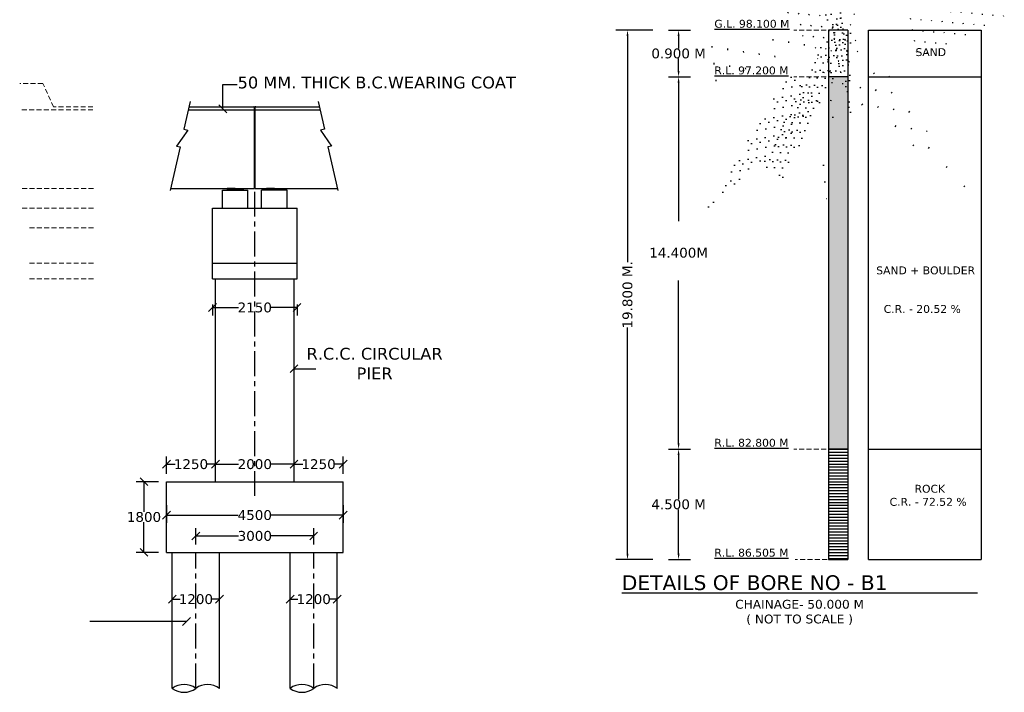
# Model space of a CAD drawing. Header units: millimetres. Extents: x -7746077780 to -3844657605, y -13315294818 to -6656873469.
# Tile 13 of 129: x -3872735138 to -3872710063, y -6657950384 to -6657933262. Entities that reach past the tile are written whole.
import ezdxf

# ---------------------------------------------------------------- set-up
doc = ezdxf.new("R2010")
doc.units = ezdxf.units.MM
doc.header["$MEASUREMENT"] = 0
doc.header["$PDMODE"] = 2
doc.linetypes.add('CENTER', pattern=[50.800000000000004, 31.75, -6.35, 6.35, -6.35])
doc.linetypes.add('HIDDEN', pattern=[0.375, 0.25, -0.125])
doc.layers.add('TEX', color=6, linetype='Continuous')
doc.layers.add('TEXT', color=7, linetype='Continuous')
doc.styles.get("Standard").update_dxf_attribs({"font": 'verdana.ttf', "height": 250})
doc.dimstyles.new('Copy of ISO-25--------4', dxfattribs={"dimtxt": 200, "dimasz": 150, "dimexe": 300, "dimexo": 300, "dimgap": 0.02, "dimtad": 0, "dimtih": 1, "dimtoh": 1, "dimdec": 0, "dimlfac": 4, "dimdsep": 46, "dimtxsty": 'Standard', "dimcen": 150, "dimclrd": 1, "dimclre": 1, "dimclrt": 1, "dimadec": 0, "dimazin": 0, "dimtfac": 1, "dimtdec": 0, "dimtmove": 2, "dimatfit": 3, "dimfxl": 0, "dimarcsym": 0})
doc.dimstyles.new('ISO-25', dxfattribs={"dimtxt": 250, "dimasz": 200, "dimexe": 200, "dimexo": 200, "dimgap": 0.02, "dimtad": 0, "dimtih": 1, "dimtoh": 1, "dimdec": 0, "dimdsep": 46, "dimtxsty": 'Standard', "dimblk": 'OBLIQUE', "dimcen": 150, "dimclrd": 1, "dimclre": 1, "dimclrt": 1, "dimadec": 0, "dimazin": 0, "dimtfac": 1, "dimtdec": 0, "dimtmove": 2, "dimatfit": 3, "dimldrblk": 'OBLIQUE', "dimfxl": 0, "dimarcsym": 0})
doc.dimstyles.new('ISO-25--------2', dxfattribs={"dimtxt": 200, "dimasz": 150, "dimexe": 300, "dimexo": 300, "dimgap": 0.02, "dimtad": 0, "dimtih": 1, "dimtoh": 1, "dimdec": 0, "dimlfac": 2, "dimdsep": 46, "dimtxsty": 'Standard', "dimcen": 150, "dimclrd": 1, "dimclre": 1, "dimclrt": 1, "dimadec": 0, "dimazin": 0, "dimtfac": 1, "dimtdec": 0, "dimtmove": 2, "dimatfit": 3, "dimfxl": 0, "dimarcsym": 0})

# ---------------------------------------------------------------- blocks, each defined once
blk = doc.blocks.new('_Oblique')
at = {"color": 0, "linetype": 'ByBlock', "lineweight": -2}
blk.add_line((-0.5, -0.5), (0.5, 0.5), dxfattribs=at)
blk = doc.blocks.new('*D359')
at = {"layer": 'Defpoints', "color": 0, "ltscale": 20, "transparency": 16777216}
for p in [(-3872730225.431244, -6657940316.048072), (-3872728075.431245, -6657940316.048071), (-3872728075.431245, -6657940589.073914)]:
    blk.add_point(p, dxfattribs=at)
at = {"layer": 'TEX', "color": 1, "lineweight": -2, "ltscale": 20, "transparency": 16777216}
for p, q in [((-3872730225.431244, -6657940516.048072), (-3872730225.431244, -6657940789.073914)), ((-3872730225.431244, -6657940589.073914), (-3872729562.808532, -6657940589.073914)), ((-3872728075.431245, -6657940589.073914), (-3872728738.053958, -6657940589.073914)), ((-3872728075.431245, -6657940516.048071), (-3872728075.431245, -6657940789.073914))]:
    blk.add_line(p, q, dxfattribs=at)
at = {"layer": 'TEX', "color": 1, "lineweight": -2, "ltscale": 20, "transparency": 16777216, "xscale": 200, "yscale": 200, "zscale": 200, "rotation": 180}
blk.add_blockref('_Oblique', (-3872730225.431244, -6657940589.073914), dxfattribs=at)
at = {"layer": 'TEX', "color": 1, "lineweight": -2, "ltscale": 20, "transparency": 16777216, "xscale": 200, "yscale": 200, "zscale": 200}
blk.add_blockref('_Oblique', (-3872728075.431245, -6657940589.073914), dxfattribs=at)
at = {"layer": 'TEX', "color": 1, "ltscale": 20, "transparency": 16777216, "insert": (-3872729150.431245, -6657940589.073914), "char_height": 250, "attachment_point": 5}
blk.add_mtext('2150', dxfattribs=at)
blk = doc.blocks.new('*D394')
at = {"layer": 'Defpoints', "color": 0, "ltscale": 20, "transparency": 16777216}
for p in [(-3872731400.431243, -6657945422.548265), (-3872726900.431243, -6657945422.548264), (-3872726900.431243, -6657945874.245417)]:
    blk.add_point(p, dxfattribs=at)
at = {"layer": 'TEX', "color": 1, "lineweight": -2, "ltscale": 20, "transparency": 16777216}
for p, q in [((-3872731400.431243, -6657945622.548265), (-3872731400.431243, -6657946074.245417)), ((-3872726900.431243, -6657945622.548264), (-3872726900.431243, -6657946074.245417)), ((-3872731400.431243, -6657945874.245417), (-3872729569.860242, -6657945874.245417)), ((-3872726900.431243, -6657945874.245417), (-3872728731.002244, -6657945874.245417))]:
    blk.add_line(p, q, dxfattribs=at)
at = {"layer": 'TEX', "color": 1, "lineweight": -2, "ltscale": 20, "transparency": 16777216, "xscale": 200, "yscale": 200, "zscale": 200, "rotation": 180}
blk.add_blockref('_Oblique', (-3872731400.431243, -6657945874.245417), dxfattribs=at)
at = {"layer": 'TEX', "color": 1, "lineweight": -2, "ltscale": 20, "transparency": 16777216, "xscale": 200, "yscale": 200, "zscale": 200}
blk.add_blockref('_Oblique', (-3872726900.431243, -6657945874.245417), dxfattribs=at)
at = {"layer": 'TEX', "color": 1, "ltscale": 20, "transparency": 16777216, "insert": (-3872729150.431243, -6657945874.245417), "char_height": 250, "attachment_point": 5}
blk.add_mtext('4500', dxfattribs=at)
blk = doc.blocks.new('*D395')
at = {"layer": 'Defpoints', "color": 0, "ltscale": 20, "transparency": 16777216}
for p in [(-3872731972.731244, -6657945022.548265), (-3872731400.431243, -6657945022.548265), (-3872731400.431244, -6657946822.548265)]:
    blk.add_point(p, dxfattribs=at)
at = {"layer": 'TEX', "color": 1, "lineweight": -2, "ltscale": 20, "transparency": 16777216}
for p, q in [((-3872731600.431243, -6657945022.548265), (-3872732172.731244, -6657945022.548265)), ((-3872731972.731244, -6657945022.548265), (-3872731972.731244, -6657945791.819736)), ((-3872731972.731244, -6657946822.548265), (-3872731972.731244, -6657946053.276793)), ((-3872731600.431244, -6657946822.548265), (-3872732172.731244, -6657946822.548265))]:
    blk.add_line(p, q, dxfattribs=at)
at = {"layer": 'TEX', "color": 1, "lineweight": -2, "ltscale": 20, "transparency": 16777216, "xscale": 200, "yscale": 200, "zscale": 200}
for p, rotation in [((-3872731972.731244, -6657945022.548265), 90), ((-3872731972.731244, -6657946822.548265), 270)]:
    blk.add_blockref('_Oblique', p, dxfattribs=dict(at, rotation=rotation))
at = {"layer": 'TEX', "color": 1, "ltscale": 20, "transparency": 16777216, "insert": (-3872731972.731243, -6657945922.548265), "char_height": 250, "attachment_point": 5}
blk.add_mtext('1800', dxfattribs=at)
blk = doc.blocks.new('*D396')
at = {"layer": 'Defpoints', "color": 0, "ltscale": 20, "transparency": 16777216}
for p in [(-3872731250.431243, -6657948014.245417), (-3872730050.431244, -6657948014.245415), (-3872730050.431244, -6657948014.245416)]:
    blk.add_point(p, dxfattribs=at)
at = {"layer": 'TEX', "color": 1, "lineweight": -2, "ltscale": 20, "transparency": 16777216}
for p, q in [((-3872731250.431243, -6657947814.245417), (-3872731250.431243, -6657947814.245415)), ((-3872730050.431244, -6657947814.245416), (-3872730050.431244, -6657947814.245415)), ((-3872731250.431243, -6657948014.245415), (-3872731052.986503, -6657948014.245415)), ((-3872730050.431244, -6657948014.245415), (-3872730247.875985, -6657948014.245415))]:
    blk.add_line(p, q, dxfattribs=at)
at = {"layer": 'TEX', "color": 1, "lineweight": -2, "ltscale": 20, "transparency": 16777216, "xscale": 200, "yscale": 200, "zscale": 200, "rotation": 180}
blk.add_blockref('_Oblique', (-3872731250.431243, -6657948014.245415), dxfattribs=at)
at = {"layer": 'TEX', "color": 1, "lineweight": -2, "ltscale": 20, "transparency": 16777216, "xscale": 200, "yscale": 200, "zscale": 200}
blk.add_blockref('_Oblique', (-3872730050.431244, -6657948014.245415), dxfattribs=at)
at = {"layer": 'TEX', "color": 1, "ltscale": 20, "transparency": 16777216, "insert": (-3872730650.431244, -6657948014.245415), "char_height": 250, "attachment_point": 5}
blk.add_mtext('1200', dxfattribs=at)
blk = doc.blocks.new('*D397')
at = {"layer": 'Defpoints', "color": 0, "ltscale": 20, "transparency": 16777216}
for p in [(-3872728250.431242, -6657948014.245413), (-3872728250.431242, -6657948014.245414), (-3872727050.431242, -6657948014.245415)]:
    blk.add_point(p, dxfattribs=at)
at = {"layer": 'TEX', "color": 1, "lineweight": -2, "ltscale": 20, "transparency": 16777216}
for p, q in [((-3872728250.431242, -6657947814.245414), (-3872728250.431242, -6657947814.245413)), ((-3872727050.431242, -6657947814.245415), (-3872727050.431242, -6657947814.245413)), ((-3872728250.431242, -6657948014.245413), (-3872728052.986501, -6657948014.245413)), ((-3872727050.431242, -6657948014.245413), (-3872727247.875983, -6657948014.245413))]:
    blk.add_line(p, q, dxfattribs=at)
at = {"layer": 'TEX', "color": 1, "lineweight": -2, "ltscale": 20, "transparency": 16777216, "xscale": 200, "yscale": 200, "zscale": 200, "rotation": 180}
blk.add_blockref('_Oblique', (-3872728250.431242, -6657948014.245413), dxfattribs=at)
at = {"layer": 'TEX', "color": 1, "lineweight": -2, "ltscale": 20, "transparency": 16777216, "xscale": 200, "yscale": 200, "zscale": 200}
blk.add_blockref('_Oblique', (-3872727050.431242, -6657948014.245413), dxfattribs=at)
at = {"layer": 'TEX', "color": 1, "ltscale": 20, "transparency": 16777216, "insert": (-3872727650.431242, -6657948014.245413), "char_height": 250, "attachment_point": 5}
blk.add_mtext('1200', dxfattribs=at)
blk = doc.blocks.new('*D398')
at = {"layer": 'Defpoints', "color": 0, "ltscale": 20, "transparency": 16777216}
for p in [(-3872726900.431242, -6657944577.702191), (-3872728150.431242, -6657945022.548264), (-3872726900.431242, -6657945022.548266)]:
    blk.add_point(p, dxfattribs=at)
at = {"layer": 'TEX', "color": 1, "lineweight": -2, "ltscale": 20, "transparency": 16777216}
for p, q in [((-3872728150.431242, -6657944822.548264), (-3872728150.431242, -6657944377.702191)), ((-3872726900.431242, -6657944822.548266), (-3872726900.431242, -6657944377.702191)), ((-3872728150.431242, -6657944577.702191), (-3872727927.986501, -6657944577.702191)), ((-3872726900.431242, -6657944577.702191), (-3872727122.875984, -6657944577.702191))]:
    blk.add_line(p, q, dxfattribs=at)
at = {"layer": 'TEX', "color": 1, "lineweight": -2, "ltscale": 20, "transparency": 16777216, "xscale": 200, "yscale": 200, "zscale": 200, "rotation": 180}
blk.add_blockref('_Oblique', (-3872728150.431242, -6657944577.702191), dxfattribs=at)
at = {"layer": 'TEX', "color": 1, "lineweight": -2, "ltscale": 20, "transparency": 16777216, "xscale": 200, "yscale": 200, "zscale": 200}
blk.add_blockref('_Oblique', (-3872726900.431242, -6657944577.702191), dxfattribs=at)
at = {"layer": 'TEX', "color": 1, "ltscale": 20, "transparency": 16777216, "insert": (-3872727525.431242, -6657944577.702191), "char_height": 250, "attachment_point": 5}
blk.add_mtext('1250', dxfattribs=at)
blk = doc.blocks.new('*D399')
at = {"layer": 'Defpoints', "color": 0, "ltscale": 20, "transparency": 16777216}
for p in [(-3872730150.431243, -6657944577.702191), (-3872730150.431243, -6657945022.548264), (-3872728150.431242, -6657945022.548264)]:
    blk.add_point(p, dxfattribs=at)
at = {"layer": 'TEX', "color": 1, "lineweight": -2, "ltscale": 20, "transparency": 16777216}
for p, q in [((-3872730150.431243, -6657944822.548264), (-3872730150.431243, -6657944377.702191)), ((-3872728150.431242, -6657944822.548264), (-3872728150.431242, -6657944377.702191)), ((-3872730150.431243, -6657944577.702191), (-3872729562.80853, -6657944577.702191)), ((-3872728150.431242, -6657944577.702191), (-3872728738.053956, -6657944577.702191))]:
    blk.add_line(p, q, dxfattribs=at)
at = {"layer": 'TEX', "color": 1, "lineweight": -2, "ltscale": 20, "transparency": 16777216, "xscale": 200, "yscale": 200, "zscale": 200, "rotation": 180}
blk.add_blockref('_Oblique', (-3872730150.431243, -6657944577.702191), dxfattribs=at)
at = {"layer": 'TEX', "color": 1, "lineweight": -2, "ltscale": 20, "transparency": 16777216, "xscale": 200, "yscale": 200, "zscale": 200}
blk.add_blockref('_Oblique', (-3872728150.431242, -6657944577.702191), dxfattribs=at)
at = {"layer": 'TEX', "color": 1, "ltscale": 20, "transparency": 16777216, "insert": (-3872729150.431243, -6657944577.702191), "char_height": 250, "attachment_point": 5}
blk.add_mtext('2000', dxfattribs=at)
blk = doc.blocks.new('*D401')
at = {"color": 1, "lineweight": -2, "ltscale": 20, "transparency": 16777216}
for p, q in [((-3872731400.431243, -6657944822.548265), (-3872731400.431243, -6657944377.702191)), ((-3872730150.431243, -6657944822.548264), (-3872730150.431243, -6657944377.702191)), ((-3872731400.431243, -6657944577.702191), (-3872731177.986502, -6657944577.702191)), ((-3872730150.431243, -6657944577.702191), (-3872730372.875985, -6657944577.702191))]:
    blk.add_line(p, q, dxfattribs=at)
at = {"layer": 'Defpoints', "color": 0, "ltscale": 20, "transparency": 16777216}
for p in [(-3872731400.431243, -6657944577.702191), (-3872731400.431243, -6657945022.548265), (-3872730150.431243, -6657945022.548264)]:
    blk.add_point(p, dxfattribs=at)
at = {"color": 1, "lineweight": -2, "ltscale": 20, "transparency": 16777216, "xscale": 200, "yscale": 200, "zscale": 200, "rotation": 180}
blk.add_blockref('_Oblique', (-3872731400.431243, -6657944577.702191), dxfattribs=at)
at = {"color": 1, "lineweight": -2, "ltscale": 20, "transparency": 16777216, "xscale": 200, "yscale": 200, "zscale": 200}
blk.add_blockref('_Oblique', (-3872730150.431243, -6657944577.702191), dxfattribs=at)
at = {"color": 1, "ltscale": 20, "transparency": 16777216, "insert": (-3872730775.431243, -6657944577.702191), "char_height": 250, "attachment_point": 5}
blk.add_mtext('1250', dxfattribs=at)
blk = doc.blocks.new('*D402')
at = {"color": 1, "lineweight": -2, "ltscale": 20, "transparency": 16777216}
for p, q in [((-3872730650.431244, -6657946622.548265), (-3872730650.431244, -6657946203.980027)), ((-3872730650.431244, -6657946403.980027), (-3872729562.304836, -6657946403.980027)), ((-3872727650.431242, -6657946403.980027), (-3872728738.55765, -6657946403.980027)), ((-3872727650.431242, -6657946622.548265), (-3872727650.431242, -6657946203.980027))]:
    blk.add_line(p, q, dxfattribs=at)
at = {"layer": 'Defpoints', "color": 0, "ltscale": 20, "transparency": 16777216}
for p in [(-3872727650.431242, -6657946403.980027), (-3872730650.431244, -6657946822.548265), (-3872727650.431242, -6657946822.548265)]:
    blk.add_point(p, dxfattribs=at)
at = {"color": 1, "lineweight": -2, "ltscale": 20, "transparency": 16777216, "xscale": 200, "yscale": 200, "zscale": 200, "rotation": 180}
blk.add_blockref('_Oblique', (-3872730650.431244, -6657946403.980027), dxfattribs=at)
at = {"color": 1, "lineweight": -2, "ltscale": 20, "transparency": 16777216, "xscale": 200, "yscale": 200, "zscale": 200}
blk.add_blockref('_Oblique', (-3872727650.431242, -6657946403.980027), dxfattribs=at)
at = {"color": 1, "ltscale": 20, "transparency": 16777216, "insert": (-3872729150.431243, -6657946403.980027), "char_height": 250, "attachment_point": 5}
blk.add_mtext('3000', dxfattribs=at)
blk = doc.blocks.new('*D416')
at = {"layer": 'Defpoints', "color": 0, "ltscale": 20, "transparency": 16777216}
for p in [(-3872718915.50777, -6657944194.212475), (-3872718915.507771, -6657947005.691865), (-3872718357.681532, -6657947005.691865)]:
    blk.add_point(p, dxfattribs=at)
at = {"layer": 'TEX', "color": 1, "lineweight": -2, "ltscale": 20, "transparency": 16777216}
for p, q in [((-3872718615.50777, -6657944194.212475), (-3872718057.681532, -6657944194.212475)), ((-3872718357.681532, -6657944344.212475), (-3872718357.681532, -6657945469.811284)), ((-3872718357.681532, -6657946855.691865), (-3872718357.681532, -6657945730.093057)), ((-3872718615.507771, -6657947005.691865), (-3872718057.681532, -6657947005.691865))]:
    blk.add_line(p, q, dxfattribs=at)
at = {"layer": 'TEX', "color": 1, "ltscale": 20, "transparency": 16777216}
for points in [[(-3872718382.681532, -6657944344.212475), (-3872718332.681532, -6657944344.212475), (-3872718357.681532, -6657944194.212475)], [(-3872718382.681532, -6657946855.691865), (-3872718332.681532, -6657946855.691865), (-3872718357.681532, -6657947005.691865)]]:
    blk.add_solid(points, dxfattribs=at)
at = {"layer": 'TEX', "color": 1, "ltscale": 20, "transparency": 16777216, "insert": (-3872718357.681531, -6657945599.952171), "char_height": 250, "attachment_point": 5}
blk.add_mtext('4.500 M', dxfattribs=at)
blk = doc.blocks.new('*D417')
at = {"layer": 'Defpoints', "color": 0, "ltscale": 20, "transparency": 16777216}
for p in [(-3872718915.507771, -6657933528.60572), (-3872718357.681532, -6657933528.60572), (-3872718915.507771, -6657934716.290322)]:
    blk.add_point(p, dxfattribs=at)
at = {"layer": 'TEX', "color": 1, "lineweight": -2, "ltscale": 20, "transparency": 16777216}
for p, q in [((-3872718615.507771, -6657933528.60572), (-3872718057.681532, -6657933528.60572)), ((-3872718357.681532, -6657933678.60572), (-3872718357.681532, -6657933992.307135)), ((-3872718357.681532, -6657934566.290322), (-3872718357.681532, -6657934252.588907)), ((-3872718615.507771, -6657934716.290322), (-3872718057.681532, -6657934716.290322))]:
    blk.add_line(p, q, dxfattribs=at)
at = {"layer": 'TEX', "color": 1, "ltscale": 20, "transparency": 16777216}
for points in [[(-3872718382.681532, -6657933678.60572), (-3872718332.681532, -6657933678.60572), (-3872718357.681532, -6657933528.60572)], [(-3872718382.681532, -6657934566.290322), (-3872718332.681532, -6657934566.290322), (-3872718357.681532, -6657934716.290322)]]:
    blk.add_solid(points, dxfattribs=at)
at = {"layer": 'TEX', "color": 1, "ltscale": 20, "transparency": 16777216, "insert": (-3872718357.681531, -6657934122.448022), "char_height": 250, "attachment_point": 5}
blk.add_mtext('0.900 M', dxfattribs=at)
blk = doc.blocks.new('*D418')
at = {"layer": 'Defpoints', "color": 0, "ltscale": 20, "transparency": 16777216}
for p in [(-3872718715.507771, -6657933528.60572), (-3872719658.564765, -6657947005.691865), (-3872718715.507771, -6657947005.691865)]:
    blk.add_point(p, dxfattribs=at)
at = {"layer": 'TEX', "color": 1, "lineweight": -2, "ltscale": 20, "transparency": 16777216}
for p, q in [((-3872719015.507771, -6657933528.60572), (-3872719958.564765, -6657933528.60572)), ((-3872719658.564765, -6657933678.60572), (-3872719658.564765, -6657939434.774863)), ((-3872719658.564765, -6657946855.691865), (-3872719658.564765, -6657941099.522721)), ((-3872719015.507771, -6657947005.691865), (-3872719958.564765, -6657947005.691865))]:
    blk.add_line(p, q, dxfattribs=at)
at = {"layer": 'TEX', "color": 1, "ltscale": 20, "transparency": 16777216}
for points in [[(-3872719683.564765, -6657933678.60572), (-3872719633.564765, -6657933678.60572), (-3872719658.564765, -6657933528.60572)], [(-3872719683.564765, -6657946855.691865), (-3872719633.564765, -6657946855.691865), (-3872719658.564765, -6657947005.691865)]]:
    blk.add_solid(points, dxfattribs=at)
at = {"layer": 'TEX', "color": 1, "ltscale": 20, "transparency": 16777216, "insert": (-3872719658.564764, -6657940267.148793), "char_height": 250, "attachment_point": 5, "rotation": 90}
blk.add_mtext('19.800 M.', dxfattribs=at)

msp = doc.modelspace()

# ---------------------------------------------------------------- hatches: boundary and pattern name
at = {"linetype": 'Continuous', "ltscale": 0.05}
for points in [[(-3872729850.431245, -6657937558.022333), (-3872729650.431244, -6657937558.022332), (-3872729650.431245, -6657937602.022331), (-3872729850.431245, -6657937602.022332)], [(-3872729450.431244, -6657937558.022333), (-3872729650.431244, -6657937558.022332), (-3872729650.431244, -6657937602.022331), (-3872729450.431244, -6657937602.022332)], [(-3872728850.431244, -6657937558.022333), (-3872728650.431243, -6657937558.022332), (-3872728650.431244, -6657937602.022331), (-3872728850.431244, -6657937602.022332)], [(-3872728450.431243, -6657937558.022333), (-3872728650.431243, -6657937558.022332), (-3872728650.431243, -6657937602.022331), (-3872728450.431243, -6657937602.022332)]]:
    msp.add_hatch(color=240, dxfattribs=at).paths.add_polyline_path(points)
at = {"layer": 'TEX', "ltscale": 20}
h = msp.add_hatch(dxfattribs=at)
h.set_pattern_fill('AR-CONC', color=0, scale=37.5, style=0)
h.set_pattern_definition([(49.99999999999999, (-327228.5421719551, -393343.920372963), (268.9725684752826, -23.53205061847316), [28.125, -309.375]), (355, (-327228.5421719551, -393343.920372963), (-52.031750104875, 282.0720501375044), [22.5, -247.5]), (100.4514, (-327206.1277918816, -393345.8813753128), (216.9410181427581, 258.5398282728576), [23.90257124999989, -262.9282919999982]), (46.18420000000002, (-327228.5421719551, -393268.920372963), (400.2153932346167, -62.06963037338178), [42.18749999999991, -464.0624999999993]), (96.63559999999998, (-327195.1908926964, -393274.0928630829), (350.4985145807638, 365.2942015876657), [35.85385799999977, -394.3923749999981]), (351.1842, (-327228.5421719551, -393268.920372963), (350.4982294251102, 365.2944753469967), [33.75, -371.25]), (21, (-327191.0421719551, -393287.670372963), (223.8401445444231, -150.9820839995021), [28.125, -309.375]), (326.0000000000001, (-327191.0421719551, -393287.670372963), (91.24324947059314, 271.9312668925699), [22.5, -247.5]), (71.4514, (-327172.3888344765, -393300.2522249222), (315.0834857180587, 120.9489362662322), [23.90257125, -262.928292]), (37.50000000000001, (-327228.5421719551, -393343.920372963), (4.559945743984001, 124.8351951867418), [0, -244.5, 0, -251.25, 0, -248.4375]), (7.499999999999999, (-327228.5421719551, -393343.920372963), (98.65107654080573, 147.9043919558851), [0, -143.25, 0, -238.875, 0, -94.6875]), (327.5, (-327312.1671719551, -393343.920372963), (200.1834135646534, -8.458076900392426), [0, -93.75, 0, -292.5, 0, -388.125]), (317.5, (-327349.6671719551, -393343.920372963), (218.6948135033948, 37.53936837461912), [0, -121.875, 0, -194.25, 0, -275.625])])
h.paths.add_polyline_path([(-3872714048.488069, -6657933528.399789), (-3872714542.461404, -6657933528.399789), (-3872714542.461403, -6657934716.084389), (-3872714048.488069, -6657934716.08439)])
h = msp.add_hatch(dxfattribs=at)
h.set_pattern_fill('AR-SAND', color=0, scale=50, style=0)
h.set_pattern_definition([(37.50000000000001, (-327228.5421719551, -393343.920372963), (-3.149667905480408, 96.34118845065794), [0, -76, 0, -85, 0, -81.25]), (7.499999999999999, (-327228.5421719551, -393343.920372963), (88.48883526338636, 141.107303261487), [0, -41, 0, -68.5, 0, -26.25]), (327.5, (-327290.0421719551, -393343.920372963), (155.7070930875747, 0.2829526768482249), [0, -25, 0, -90, 0, -117.5]), (317.5, (-327290.0421719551, -393343.920372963), (150.3063302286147, 43.88377824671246), [0, -12.5, 0, -59, 0, -67.5])])
h.paths.add_polyline_path([(-3872714048.488069, -6657934716.084391), (-3872714542.461404, -6657934716.084391), (-3872714542.461403, -6657944194.102976), (-3872714048.488068, -6657944194.102976)])
h = msp.add_hatch(dxfattribs=at)
h.set_pattern_fill('ANSI37', color=0, scale=875, style=0)
h.set_pattern_definition([(45, (419838.5069460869, -61491.76127719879), (-77.33980419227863, 77.33980419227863), []), (135, (419838.5069460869, -61491.76127719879), (-77.33980419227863, -77.33980419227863), [])])
h.paths.add_polyline_path([(-3872714048.488067, -6657944194.102976), (-3872714542.461402, -6657944194.102976), (-3872714542.461401, -6657947005.691864), (-3872714048.488068, -6657947005.691864)])

# ---------------------------------------------------------------- linework, layer by layer
at = {"color": 0}
for p, q in [((-3872714542.461404, -6657933528.399789), (-3872714542.461402, -6657947005.691865)), ((-3872714048.488068, -6657933528.399789), (-3872714542.461403, -6657933528.399789)), ((-3872714048.488069, -6657933528.399789), (-3872714048.488067, -6657947005.88473)), ((-3872713517.460022, -6657947005.884732), (-3872713517.460022, -6657933528.399788)), ((-3872713517.460022, -6657933528.399788), (-3872710656.016516, -6657933528.399788)), ((-3872710656.016516, -6657933528.399788), (-3872710656.016515, -6657947005.884732)), ((-3872714048.488068, -6657934716.08439), (-3872714542.461403, -6657934716.08439)), ((-3872714048.488068, -6657934716.084391), (-3872714542.461403, -6657934716.084391)), ((-3872713517.460022, -6657934716.084389), (-3872710656.016516, -6657934716.084389)), ((-3872713517.460022, -6657934716.08439), (-3872710656.016516, -6657934716.08439)), ((-3872714048.488068, -6657944194.102976), (-3872714542.461403, -6657944194.102976)), ((-3872714048.488068, -6657944194.102977), (-3872714542.461403, -6657944194.102977)), ((-3872713517.460022, -6657944194.102975), (-3872710656.016516, -6657944194.102975)), ((-3872713517.460022, -6657944194.102976), (-3872710656.016516, -6657944194.102976)), ((-3872714048.488068, -6657947005.691865), (-3872714542.461403, -6657947005.691865)), ((-3872713517.460023, -6657947005.691865), (-3872710656.016517, -6657947005.691865)), ((-3872713517.460023, -6657947005.884731), (-3872710656.016517, -6657947005.884731)), ((-3872713517.460022, -6657947005.884731), (-3872710656.016517, -6657947005.884731)), ((-3872713517.460021, -6657947005.884731), (-3872710656.016515, -6657947005.884731))]:
    msp.add_line(p, q, dxfattribs=at)
at = {"color": 240, "linetype": 'Continuous', "ltscale": 0.05}
for p, q in [((-3872729975.431244, -6657937602.022333), (-3872729325.431244, -6657937602.022333)), ((-3872729650.431244, -6657937558.022332), (-3872729850.431245, -6657937558.022332)), ((-3872729850.431245, -6657937558.022333), (-3872729850.431245, -6657937602.022332)), ((-3872729650.431244, -6657937558.022332), (-3872729450.431243, -6657937558.022332)), ((-3872729650.431244, -6657937558.022333), (-3872729650.431244, -6657937602.022332)), ((-3872729650.431244, -6657937558.022333), (-3872729650.431244, -6657937602.022332)), ((-3872729450.431244, -6657937558.022333), (-3872729450.431244, -6657937602.022332)), ((-3872728325.431243, -6657937602.022333), (-3872728975.431243, -6657937602.022333)), ((-3872728650.431243, -6657937558.022332), (-3872728850.431244, -6657937558.022332)), ((-3872728850.431244, -6657937558.022333), (-3872728850.431244, -6657937602.022332)), ((-3872728650.431243, -6657937558.022332), (-3872728450.431242, -6657937558.022332)), ((-3872728650.431243, -6657937558.022333), (-3872728650.431243, -6657937602.022332)), ((-3872728650.431243, -6657937558.022333), (-3872728650.431243, -6657937602.022332)), ((-3872728450.431243, -6657937558.022333), (-3872728450.431243, -6657937602.022332)), ((-3872731400.431243, -6657945022.548265), (-3872726900.431243, -6657945022.548264)), ((-3872731400.431243, -6657946822.548266), (-3872731400.431243, -6657945022.548265)), ((-3872726900.431244, -6657946822.548265), (-3872726900.431242, -6657945022.548264)), ((-3872731400.431243, -6657946822.548266), (-3872726900.431243, -6657946822.548264)), ((-3872731250.431244, -6657950284.245416), (-3872731250.431244, -6657946822.548265)), ((-3872730050.431244, -6657950284.24542), (-3872730050.431244, -6657946822.548265)), ((-3872728250.431243, -6657950284.245415), (-3872728250.431242, -6657946822.548262)), ((-3872727050.431243, -6657950284.24542), (-3872727050.431242, -6657946822.548264))]:
    msp.add_line(p, q, dxfattribs=at)
at = {"color": 1, "linetype": 'Continuous', "ltscale": 0.05}
for p, q in [((-3872730225.431242, -6657939858.022323), (-3872730225.431245, -6657938058.022334)), ((-3872728075.431243, -6657939858.022325), (-3872728075.431245, -6657938058.022332)), ((-3872730225.431242, -6657939458.022323), (-3872728075.431244, -6657939458.022323)), ((-3872730225.431242, -6657939858.022323), (-3872728075.431243, -6657939858.022325)), ((-3872730150.431244, -6657945022.548267), (-3872730150.431245, -6657939858.022323)), ((-3872728150.431243, -6657945022.548267), (-3872728150.431244, -6657939858.022326))]:
    msp.add_line(p, q, dxfattribs=at)
for points in [[(-3872730797.722931, -6657935341.978618), (-3872730960.978428, -6657936049.925318), (-3872730859.756779, -6657936073.267457), (-3872731143.792147, -6657936479.470672), (-3872731049.803305, -6657936501.144895), (-3872731304.682174, -6657937606.210308)], [(-3872727540.577954, -6657935341.978618), (-3872727377.322457, -6657936049.925318), (-3872727478.544106, -6657936073.267457), (-3872727194.508739, -6657936479.470672), (-3872727288.497581, -6657936501.144895), (-3872727033.618711, -6657937606.210308)]]:
    msp.add_lwpolyline(points, dxfattribs=at)
at = {"layer": 'TEX', "color": 1, "ltscale": 20}
for p, q in [((-3872718615.507771, -6657934716.290322), (-3872718057.681532, -6657934716.290322)), ((-3872718357.681532, -6657934866.290322), (-3872718357.681532, -6657938391.141662)), ((-3872730847.55321, -6657935558.064335), (-3872729160.431244, -6657935558.064334)), ((-3872730830.257893, -6657935483.064334), (-3872729175.431244, -6657935483.064335)), ((-3872729160.431244, -6657935483.064335), (-3872729175.431244, -6657935483.064335)), ((-3872729125.431244, -6657935483.064336), (-3872729140.431244, -6657935483.064335)), ((-3872729140.431244, -6657935558.064336), (-3872727490.747676, -6657935558.064334)), ((-3872729125.431244, -6657935483.064336), (-3872727508.042992, -6657935483.064336)), ((-3872729975.431244, -6657938058.022333), (-3872729975.431244, -6657937602.022332)), ((-3872729325.431244, -6657938058.022333), (-3872729325.431244, -6657937602.022332)), ((-3872728975.431243, -6657938058.022333), (-3872728975.431244, -6657937602.022332)), ((-3872728325.431243, -6657938058.022333), (-3872728325.431244, -6657937602.022332)), ((-3872718357.681532, -6657944044.212475), (-3872718357.681532, -6657939902.608626)), ((-3872718615.50777, -6657944194.212475), (-3872718057.681532, -6657944194.212475))]:
    msp.add_line(p, q, dxfattribs=at)
at = {"layer": 'TEX', "color": 1, "ltscale": 40}
for p, q in [((-3872729160.431244, -6657937558.022328), (-3872729160.431244, -6657935483.064336)), ((-3872729140.431244, -6657937558.022333), (-3872729140.431244, -6657935483.064336))]:
    msp.add_line(p, q, dxfattribs=at)
at = {"layer": 'TEX', "color": 4, "linetype": 'CENTER', "ltscale": 20}
for p, q in [((-3872729150.431244, -6657945386.968378), (-3872729150.431244, -6657935483.064338)), ((-3872730650.431244, -6657950284.245419), (-3872730650.431244, -6657946822.548265)), ((-3872727650.431242, -6657950284.245417), (-3872727650.431242, -6657946822.548263))]:
    msp.add_line(p, q, dxfattribs=at)
at = {"layer": 'TEX', "color": 240, "ltscale": 20}
for p, q in [((-3872731293.569824, -6657937558.022332), (-3872729160.431244, -6657937558.022329)), ((-3872729140.431245, -6657937558.022333), (-3872727044.731062, -6657937558.02233))]:
    msp.add_line(p, q, dxfattribs=at)
at = {"layer": 'TEX', "ltscale": 30}
msp.add_line((-3872730225.431245, -6657938058.022334), (-3872728075.431245, -6657938058.022332), dxfattribs=at)
at = {"layer": 'TEX', "color": 0, "ltscale": 20}
msp.add_line((-3872714538.848284, -6657947005.884732), (-3872714048.488067, -6657947005.884731), dxfattribs=at)
at = {"layer": 'TEX', "color": 240, "ltscale": 20}
for centre, start, end in [((-3872730950.431242, -6657950683.948965), 53.10972106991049, 126.8902789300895), ((-3872730350.431246, -6657950683.948965), 52.76006740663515, 126.8902789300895), ((-3872727950.431242, -6657950683.948964), 53.10972106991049, 126.8902789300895), ((-3872727350.431246, -6657950683.948964), 52.76006740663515, 126.8902789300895), ((-3872730950.431242, -6657949884.54187), 233.1096992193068, 306.8903007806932), ((-3872727950.431242, -6657949884.541869), 233.1096992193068, 306.8903007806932)]:
    msp.add_arc(centre, 499.7628690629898, start, end, dxfattribs=at)
at = {"layer": 'TEX', "color": 1, "ltscale": 20}
for points in [[(-3872718382.681532, -6657934866.290322), (-3872718332.681532, -6657934866.290322), (-3872718357.681532, -6657934716.290322)], [(-3872718382.681532, -6657944044.212475), (-3872718332.681532, -6657944044.212475), (-3872718357.681532, -6657944194.212475)]]:
    msp.add_solid(points, dxfattribs=at)
at = {"layer": 'TEXT', "color": 0, "linetype": 'HIDDEN', "lineweight": 13, "ltscale": 500}
for p, q in [((-3872714598.496783, -6657933528.412854), (-3872715425.690279, -6657933528.605721)), ((-3872714598.496783, -6657934716.097455), (-3872715425.690279, -6657934716.290321)), ((-3872714598.496783, -6657934716.097456), (-3872715425.690279, -6657934716.290322)), ((-3872714598.496783, -6657944194.116041), (-3872715425.690279, -6657944194.308908)), ((-3872714598.496783, -6657944194.116042), (-3872715425.690279, -6657944194.308908)), ((-3872714575.690278, -6657947005.884731), (-3872715388.190278, -6657947005.884731))]:
    msp.add_line(p, q, dxfattribs=at)
at = {"layer": 'TEXT', "color": 2, "linetype": 'HIDDEN', "lineweight": 13, "ltscale": 500}
for p, q in [((-3872733270.69956, -6657935558.06436), (-3872735132.89052, -6657935558.06436)), ((-3872733261.374115, -6657937558.022334), (-3872735123.565075, -6657937558.022334)), ((-3872733261.374115, -6657938057.996467), (-3872735123.565075, -6657938057.996467)), ((-3872733261.374115, -6657938558.022325), (-3872734900.836203, -6657938558.022325)), ((-3872733261.374115, -6657939458.022322), (-3872734900.836203, -6657939458.022322)), ((-3872733261.374115, -6657939858.022324), (-3872734900.836203, -6657939858.022323))]:
    msp.add_line(p, q, dxfattribs=at)
msp.add_lwpolyline([(-3872733270.699559, -6657935482.90649), (-3872734277.583035, -6657935482.90649), (-3872734547.583035, -6657934887.526344), (-3872735137.583035, -6657934887.526344)], dxfattribs=at)

# ---------------------------------------------------------------- texts
at = {"layer": 'TEX', "color": 1, "ltscale": 20}
msp.add_text('50 MM. THICK B.C.WEARING COAT', height=300, dxfattribs=at).set_placement((-3872729587.321248, -6657935010.472948))
at = {"layer": 'TEX', "color": 1, "ltscale": 20, "insert": (-3872718357.681532, -6657939195.877082), "char_height": 250, "attachment_point": 5}
msp.add_mtext('14.400M', dxfattribs=at)
at = {"layer": 'TEX', "color": 0, "ltscale": 20, "char_height": 200, "width": 6292.647668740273, "attachment_point": 2}
for s, insert in [(' \\PC.R. - 20.52 %', (-3872712152.473101, -6657940191.576397)), (' ROCK \\PC.R. - 72.52 %', (-3872712003.017807, -6657945102.48398))]:
    msp.add_mtext(s, dxfattribs=dict(at, insert=insert))
at = {"layer": 'TEX', "color": 1, "ltscale": 20, "insert": (-3872726099.812774, -6657942015.433392), "char_height": 300, "width": 3694.797129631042, "attachment_point": 5}
msp.add_mtext('R.C.C. CIRCULAR PIER', dxfattribs=at)
at = {"layer": 'TEXT', "color": 0, "char_height": 200}
for s, insert, width, attachment_point in [('{\\LG.L. 98.100 M}', (-3872717446.856925, -6657933265.277524), 3189.2535, 1), ('SAND', (-3872711935.14836, -6657933986.887423), 5080.825125, 2), ('{\\LR.L. 97.200 M}', (-3872717446.856925, -6657934452.962125), 3189.2535, 1), ('SAND + BOULDER ', (-3872712065.915437, -6657939543.367139), 5080.825125, 2), ('{\\LR.L. 82.800 M}', (-3872717446.856925, -6657943930.980711), 3189.2535, 1), ('{\\LR.L. 86.505 M}', (-3872717446.856923, -6657946729.724509), 3189.2535, 1)]:
    msp.add_mtext(s, dxfattribs=dict(at, insert=insert, width=width, attachment_point=attachment_point))
at = {"layer": 'TEXT', "color": 191, "insert": (-3872715275.250483, -6657947405.647055), "char_height": 375, "width": 10669.96062736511, "attachment_point": 2}
msp.add_mtext('{\\LDETAILS OF BORE NO - B1               \\H0.6x;\\lCHAINAGE- 50.000 M\\P( NOT TO SCALE )}', dxfattribs=at)

# ---------------------------------------------------------------- dimensions: what is measured, and where the dimension line sits
at = {"ltscale": 20}
for base, p1, p2, picture, middle in [((-3872731400.431243, -6657944577.702191), (-3872730150.431243, -6657945022.548264), (-3872731400.431243, -6657945022.548265), '*D401', (-3872730775.431243, -6657944577.702191)), ((-3872727650.431242, -6657946403.980027), (-3872730650.431244, -6657946822.548265), (-3872727650.431242, -6657946822.548265), '*D402', (-3872729150.431243, -6657946403.980027))]:
    dim = msp.add_linear_dim(base=base, p1=p1, p2=p2, dimstyle='ISO-25', dxfattribs=at)
    dim.commit()
    dim.dimension.update_dxf_attribs({"geometry": picture, "text_midpoint": middle})
at = {"layer": 'TEX', "color": 0, "ltscale": 20}
dim = msp.add_linear_dim(base=(-3872719658.564765, -6657947005.691865), p1=(-3872718715.507771, -6657933528.60572), p2=(-3872718715.507771, -6657947005.691865), angle=90, text='19.800 M.', dimstyle='Copy of ISO-25--------4', dxfattribs=at)
dim.commit()
dim.dimension.update_dxf_attribs({"geometry": '*D418', "text_midpoint": (-3872719658.564764, -6657940267.148793), "text_rotation": 90})
for base, p1, p2, angle, text, picture, middle in [((-3872718357.681532, -6657933528.60572), (-3872718915.507771, -6657934716.290322), (-3872718915.507771, -6657933528.60572), 270, '0.900 M', '*D417', (-3872718357.681531, -6657934122.448022)), ((-3872718357.681532, -6657947005.691865), (-3872718915.50777, -6657944194.212475), (-3872718915.507771, -6657947005.691865), 90, '4.500 M', '*D416', (-3872718357.681531, -6657945599.952171))]:
    dim = msp.add_linear_dim(base=base, p1=p1, p2=p2, angle=angle, text=text, dimstyle='ISO-25--------2', dxfattribs=at)
    dim.commit()
    dim.dimension.update_dxf_attribs({"geometry": picture, "text_midpoint": middle})
at = {"layer": 'TEX', "color": 252, "ltscale": 20}
dim = msp.add_linear_dim(base=(-3872728075.431245, -6657940589.073914), p1=(-3872730225.431244, -6657940316.048072), p2=(-3872728075.431245, -6657940316.048071), dimstyle='ISO-25', dxfattribs=at)
dim.commit()
dim.dimension.update_dxf_attribs({"geometry": '*D359', "text_midpoint": (-3872729150.431245, -6657940589.073914)})
at = {"layer": 'TEX', "color": 240, "ltscale": 20}
for base, p1, p2, picture, middle in [((-3872730150.431243, -6657944577.702191), (-3872728150.431242, -6657945022.548264), (-3872730150.431243, -6657945022.548264), '*D399', (-3872729150.431243, -6657944577.702191)), ((-3872726900.431242, -6657944577.702191), (-3872728150.431242, -6657945022.548264), (-3872726900.431242, -6657945022.548266), '*D398', (-3872727525.431242, -6657944577.702191)), ((-3872726900.431243, -6657945874.245417), (-3872731400.431243, -6657945422.548265), (-3872726900.431243, -6657945422.548264), '*D394', (-3872729150.431243, -6657945874.245417)), ((-3872730050.431244, -6657948014.245415), (-3872731250.431243, -6657948014.245417), (-3872730050.431244, -6657948014.245416), '*D396', (-3872730650.431244, -6657948014.245415))]:
    dim = msp.add_linear_dim(base=base, p1=p1, p2=p2, dimstyle='ISO-25', dxfattribs=at)
    dim.commit()
    dim.dimension.update_dxf_attribs({"geometry": picture, "text_midpoint": middle})
for base, p1, p2, angle, picture, middle in [((-3872731972.731244, -6657945022.548265), (-3872731400.431244, -6657946822.548265), (-3872731400.431243, -6657945022.548265), 90, '*D395', (-3872731972.731243, -6657945922.548265)), ((-3872728250.431242, -6657948014.245413), (-3872727050.431242, -6657948014.245415), (-3872728250.431242, -6657948014.245414), 180, '*D397', (-3872727650.431242, -6657948014.245413))]:
    dim = msp.add_linear_dim(base=base, p1=p1, p2=p2, angle=angle, dimstyle='ISO-25', dxfattribs=at)
    dim.commit()
    dim.dimension.update_dxf_attribs({"geometry": picture, "text_midpoint": middle})

# ---------------------------------------------------------------- leaders
at = {"layer": 'TEX', "color": 252, "ltscale": 20}
for points in [[(-3872729964.837324, -6657935533.204003), (-3872729964.837324, -6657934913.356174), (-3872729602.951071, -6657934913.356174)], [(-3872728150.431244, -6657942146.183702), (-3872727593.511137, -6657942146.183702)]]:
    msp.add_leader(points, dimstyle='ISO-25', override={"dimgap": 0.02, "dimtad": 0}, dxfattribs=at)
at = {"layer": 'TEX', "color": 240, "ltscale": 20}
msp.add_leader([(-3872730890.431245, -6657948584.245416), (-3872733350.431245, -6657948584.245416)], dimstyle='ISO-25', override={"dimgap": 0.02, "dimtad": 0}, dxfattribs=at)

doc.saveas('drawing.dxf')
